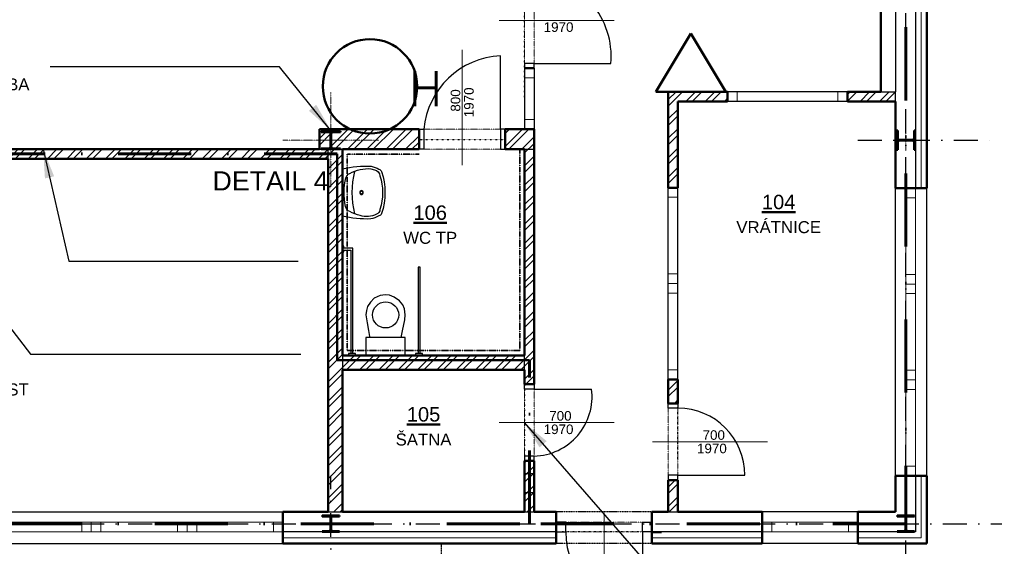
# Model space of a CAD drawing. Header units: millimetres. Extents: x 2886542 to 7567581, y -792623 to 134766.
# Tile 173 of 256: x 4530239 to 4540513, y -329512 to -324019. Entities that reach past the tile are written whole.
import ezdxf
from ezdxf.enums import TextEntityAlignment as Align

# ---------------------------------------------------------------- set-up
doc = ezdxf.new("R2010")
doc.units = ezdxf.units.MM
for name, pattern in [('ACAD_ISO04W100', [30, 24, -3, 0, -3]), ('DASHDOT', [1, 0.5, -0.25, 0, -0.25]), ('DASHDOTX2', [50.8, 25.4, -12.7, 0, -12.7]), ('DIVIDE', [1.25, 0.5, -0.25, 0, -0.25, 0, -0.25]), ('DOT', [0.25, 0, -0.25])]:
    doc.linetypes.add(name, pattern=pattern)
for name, color, linetype in [('CA_umyvadlo 1 (55x45)', 7, 'Continuous'), ('IN_SANITA', 7, 'Continuous'), ('požárničina', 10, 'Continuous'), ('srafy', 251, 'Continuous')]:
    doc.layers.add(name, color=color, linetype=linetype)
for name, color, linetype, lineweight in [('CKDVERE_', 7, 'Continuous', 25), ('CKDVERE_NADROVINOU', 1, 'DASHDOT', 18), ('CKDVERE_OSY', 1, 'Continuous', 18), ('CKDVERE_POPIS', 3, 'Continuous', 25), ('CKDVERE_ZARUBNE_RAM', 5, 'Continuous', 25), ('CKIZOLACE', 1, 'Continuous', 18), ('CKOKNA', 1, 'Continuous', 18), ('CKPOPISM', 250, 'Continuous', 50), ('CKPOPISM_POPIS', 3, 'Continuous', 25), ('CKPROSTUPY_NADROVINOU', 7, 'DASHDOT', 25), ('CKRASTR', 7, 'DASHDOT', 18), ('CKSKLADBA_POPIS', 3, 'Continuous', 25), ('CKSTENY_NADROVINOU', 7, 'DIVIDE', 25), ('CKSTENY_PODROVINOU', 7, 'Continuous', 25), ('CKSTENY_REZ', 6, 'Continuous', 50), ('CKTEXTY_STREDNI', 6, 'Continuous', 25), ('CSPROFILY_OSY', 1, 'DASHDOT', 18), ('CSPROFILY_REZY', 4, 'Continuous', 50), ('obklady', 4, 'DASHDOT', 35)]:
    doc.layers.add(name, color=color, linetype=linetype, lineweight=lineweight)
doc.layers.add('CKDVERE_DORAZ', color=7, linetype='DOT', lineweight=25, plot=False)
doc.styles.add('ARIAL', font='arial.ttf')
doc.styles.add('ROMANT', font='romant')
doc.styles.get("Standard").update_dxf_attribs({"font": 'arial.ttf'})
doc.linetypes.add('IZOLACE_POLYSTYREN_EXPANDOVANY', pattern='A,1,[224,CADKON.SHX,S=0.01,R=0,X=-0.5,Y=-1.74],-2', length=3)
doc.dimstyles.new('úhlová', dxfattribs={"dimscale": 0.2, "dimtxt": 2.5, "dimasz": 1.5, "dimexe": 0, "dimexo": 3, "dimgap": 1, "dimtad": 1, "dimdec": 0, "dimzin": 0, "dimdsep": 46, "dimtxsty": 'ROMANT', "dimcen": 5, "dimclrd": 256, "dimclre": 256, "dimclrt": 7, "dimadec": 1, "dimazin": 0, "dimtfac": 1, "dimtdec": 0, "dimtix": 1, "dimtmove": 2, "dimatfit": 3, "dimfxl": 0, "dimtvp": 2, "dimtolj": 1, "dimtzin": 0, "dimarcsym": 0})
pattern_1 = [(45, (4436041.63, -388234.64), (-101.02788, 101.02788), []), (45, (4436108.99, -388234.64), (-101.02788, 101.02788), [])]

# ---------------------------------------------------------------- blocks, each defined once
blk = doc.blocks.new('CK_S_EXT_HEAHEA180')
for p, q in [((-90, 85.5), (90, 85.5)), ((-90, 85.5), (-90, 76)), ((-90, 76), (-18, 76)), ((-3, -61), (-3, 61)), ((3, -61), (3, 61)), ((90, 76), (18, 76)), ((90, 85.5), (90, 76)), ((-90, -85.5), (-90, -76)), ((-90, -76), (-18, -76)), ((-90, -85.5), (90, -85.5)), ((90, -76), (18, -76)), ((90, -85.5), (90, -76))]:
    blk.add_line(p, q)
for centre, start, end in [((-18, 61), 0, 90), ((18, 61), 90, 180), ((-18, -61), 270, 0), ((18, -61), 180, 270)]:
    blk.add_arc(centre, 15, start, end)
blk = doc.blocks.new('CK_S_EXT_HEAHEA200')
for p, q in [((-100, 95), (100, 95)), ((-100, 95), (-100, 85)), ((-100, 85), (-21.25, 85)), ((-3.25, -67), (-3.25, 67)), ((3.25, -67), (3.25, 67)), ((100, 85), (21.25, 85)), ((100, 95), (100, 85)), ((-100, -95), (-100, -85)), ((-100, -85), (-21.25, -85)), ((-100, -95), (100, -95)), ((100, -85), (21.25, -85)), ((100, -95), (100, -85))]:
    blk.add_line(p, q)
for centre, start, end in [((-21.25, 67), 0, 90), ((21.25, 67), 90, 180), ((-21.25, -67), 270, 0), ((21.25, -67), 180, 270)]:
    blk.add_arc(centre, 18, start, end)
blk = doc.blocks.new('umyvadlo 1 (55x45)_P')
at = {"layer": 'CA_umyvadlo 1 (55x45)', "linetype": 'ByBlock'}
for points in [[(-0.245, 0, 0.077931), (-0.273, -0.301, 0.068031), (-0.244, -0.381, 0.244962), (-0.218, -0.408, 0.165243), (0.22, -0.408, 0.244752), (0.245, -0.381, 0.072964), (0.276, -0.295, 0.073303), (0.246, 0)], [(-0.199, -0.077, 0.13917), (-0.248, -0.297), (-0.237, -0.336, 0.309536), (-0.174, -0.392, 0.150009), (0.176, -0.392, 0.287481), (0.228, -0.356, 0.190467), (0.24, -0.184, 0.04778), (0.2, -0.077, 0.225267), (0.145, -0.033, 0.117325), (-0.154, -0.036, 0.189059), (-0.198, -0.074)]]:
    blk.add_lwpolyline(points, format="xyb", close=True, dxfattribs=at)
blk.add_lwpolyline([(-0.22, -0.127, -0.125328), (0.222, -0.127)], format="xyb", dxfattribs=at)
for radius in [0.0204, 0.0139]:
    blk.add_circle((0.001, -0.199), radius, dxfattribs=at)
blk = doc.blocks.new('CKBL2112015093625', base_point=(91736, 60823))
blk = doc.blocks.new('CKBL2010716104115', base_point=(94518, 62923))
blk = doc.blocks.new('CKBL2112015091141', base_point=(98521, 59179))
blk = doc.blocks.new('CKBL2032316081210')
blk = doc.blocks.new('CKBL2112015091058', base_point=(102208, 60893))

msp = doc.modelspace()

# ---------------------------------------------------------------- hatches: boundary and pattern name
at = {"layer": 'srafy'}
h = msp.add_hatch(dxfattribs=at)
h.set_pattern_fill('ANSI32', color=0, scale=15, style=0)
h.set_pattern_definition(pattern_1)
h.paths.add_polyline_path([(4537006, -328821.5), (4537006, -329152), (4537106, -329152), (4537106, -328821.5)])
h.paths.add_polyline_path([(4537006, -328021.5), (4537106, -328021.5), (4537106, -327771.5), (4537006, -327771.5)])
h.paths.add_polyline_path([(4537106, -324871.5), (4537626, -324871.5), (4537626, -324771.5), (4537006, -324771.5), (4537006, -325771.5), (4537106, -325771.5)])
h.paths.add_polyline_path([(4539226, -324771.5), (4538876, -324771.5), (4538876, -324871.5), (4539376, -324871.5), (4539376, -324771.5)])
h = msp.add_hatch(dxfattribs=at)
h.set_pattern_fill('ANSI32', color=0, scale=15, style=0)
h.set_pattern_definition(pattern_1)
edge = h.paths.add_edge_path()
edge.add_line((4533586, -325191.5), (4533507.3, -325191.5))
edge.add_arc((4533507.3, -325209.5), 18, 90, 180)
edge.add_line((4533489.3, -325209.5), (4533489.3, -325276.5))
edge.add_line((4533489.3, -325276.5), (4533489.3, -325343.5))
edge.add_arc((4533507.3, -325343.5), 18, 180, 270)
edge.add_line((4533507.3, -325361.5), (4533586, -325361.5))
edge.add_line((4533586, -325361.5), (4533586, -325371.5))
edge.add_line((4533586, -325371.5), (4533606, -325371.5))
edge.add_line((4533606, -325371.5), (4534406, -325371.5))
edge.add_line((4534406, -325371.5), (4534406, -325271.5))
edge.add_line((4534406, -325271.5), (4534406, -325161.5))
edge.add_line((4534406, -325161.5), (4533486, -325161.5))
edge.add_line((4533486, -325161.5), (4533486, -325181.5))
edge.add_line((4533486, -325181.5), (4533586, -325181.5))
edge.add_line((4533586, -325181.5), (4533586, -325191.5))
edge = h.paths.add_edge_path()
edge.add_line((4533464.8, -325191.5), (4533386, -325191.5))
edge.add_line((4533386, -325191.5), (4533386, -325181.5))
edge.add_line((4533386, -325181.5), (4533486, -325181.5))
edge.add_line((4533486, -325181.5), (4533486, -325161.5))
edge.add_line((4533486, -325161.5), (4533366, -325161.5))
edge.add_line((4533366, -325161.5), (4533366, -325276.5))
edge.add_line((4533366, -325276.5), (4533482.8, -325276.5))
edge.add_line((4533482.8, -325276.5), (4533482.8, -325209.5))
edge.add_arc((4533464.8, -325209.5), 18, 0, 90)
edge = h.paths.add_edge_path()
edge.add_line((4533366, -325276.5), (4533366, -325371.5))
edge.add_line((4533366, -325371.5), (4533386, -325371.5))
edge.add_line((4533386, -325371.5), (4533386, -325361.5))
edge.add_line((4533386, -325361.5), (4533464.8, -325361.5))
edge.add_arc((4533464.8, -325343.5), 18, 270, 360)
edge.add_line((4533482.8, -325343.5), (4533482.8, -325276.5))
edge.add_line((4533482.8, -325276.5), (4533366, -325276.5))
h.paths.add_polyline_path([(4535506, -325161.5), (4535306, -325161.5), (4535306, -325271.5), (4535306, -325371.5), (4535456, -325371.5), (4535506, -325371.5), (4535606, -325371.5), (4535606, -325161.5)])
h.paths.add_polyline_path([(4535506, -325371.5), (4535506, -327521.5), (4535506, -327671.5), (4535506, -327821.5), (4535606, -327821.5), (4535606, -325371.5)])
h.paths.add_polyline_path([(4534442.4, -327521.5), (4534369.7, -327521.5), (4534259.9, -327521.5), (4533852.1, -327521.5), (4533742.4, -327521.5), (4533669.7, -327521.5), (4533606, -327521.5), (4533606, -327671.5), (4535506, -327671.5), (4535506, -327521.5)])
h = msp.add_hatch(dxfattribs=at)
h.set_pattern_fill('ANSI32', color=0, scale=15, style=0)
h.set_pattern_definition(pattern_1)
edge = h.paths.add_edge_path()
edge.add_line((4525446, -325371.5), (4525446, -325471.5))
edge.add_line((4525446, -325471.5), (4527486, -325471.5))
edge.add_line((4527486, -325471.5), (4527486, -325371.5))
edge.add_line((4527486, -325371.5), (4527386, -325371.5))
edge.add_line((4527386, -325371.5), (4527386, -325361.5))
edge.add_line((4527386, -325361.5), (4527464.8, -325361.5))
edge.add_arc((4527464.8, -325343.5), 18, 270, 360)
edge.add_line((4527482.8, -325343.5), (4527482.8, -325276.5))
edge.add_line((4527482.8, -325276.5), (4527366, -325276.5))
edge.add_line((4527366, -325276.5), (4527366, -325371.5))
edge.add_line((4527366, -325371.5), (4525446, -325371.5))
h.paths.add_polyline_path([(4524546, -325371.5), (4523096, -325371.5), (4523096, -325376.5), (4523096, -325471.5), (4524546, -325471.5)])
edge = h.paths.add_edge_path()
edge.add_line((4527606, -325371.5), (4527606, -325276.5))
edge.add_line((4527606, -325276.5), (4527489.3, -325276.5))
edge.add_line((4527489.3, -325276.5), (4527489.3, -325343.5))
edge.add_arc((4527507.3, -325343.5), 18, 180, 270)
edge.add_line((4527507.3, -325361.5), (4527586, -325361.5))
edge.add_line((4527586, -325361.5), (4527586, -325371.5))
edge.add_line((4527586, -325371.5), (4527486, -325371.5))
edge.add_line((4527486, -325371.5), (4527486, -325471.5))
edge.add_line((4527486, -325471.5), (4528246, -325471.5))
edge.add_line((4528246, -325471.5), (4528246, -325371.5))
edge.add_line((4528246, -325371.5), (4527606, -325371.5))
h.paths.add_polyline_path([(4529146, -325471.5), (4533456, -325471.5), (4533456, -325371.5), (4533386, -325371.5), (4533366, -325371.5), (4529146, -325371.5)])
h.paths.add_polyline_path([(4533456, -329152), (4533606, -329152), (4533606, -327671.5), (4533606, -327521.5), (4533606, -326861.5), (4533606, -326801.5), (4533606, -325371.5), (4533456, -325371.5), (4533456, -325471.5)])
h = msp.add_hatch(dxfattribs=at)
h.set_pattern_fill('ANSI32', color=0, scale=15, style=0)
h.set_pattern_definition(pattern_1)
h.paths.add_polyline_path([(4535606, -328752), (4535606, -328621.5), (4535506, -328621.5), (4535506, -328752)])
h.paths.add_polyline_path([(4535506, -328752), (4535506, -328952), (4535606, -328952), (4535606, -328752)])
h.paths.add_polyline_path([(4535606, -328952), (4535506, -328952), (4535506, -329152), (4535606, -329152)])

# ---------------------------------------------------------------- linework, layer by layer
at = {"color": 0, "linetype": 'ByBlock'}
for p, q in [((4533621, -326381.7), (4533606, -326381.7)), ((4533606, -326381.7), (4533606, -326441.7)), ((4533621, -326401.7), (4533621, -326381.7)), ((4533715.6, -326401.7), (4533621, -326401.7)), ((4533715.6, -327501.7), (4533715.6, -326401.7)), ((4533606, -326441.7), (4533621, -326441.7)), ((4533621, -326441.7), (4533621, -326421.7)), ((4533621, -326421.7), (4533695.6, -326421.7)), ((4533695.6, -326421.7), (4533695.6, -327501.7)), ((4534416.4, -326601.7), (4534396.4, -326601.7)), ((4534396.4, -326601.7), (4534396.4, -327501.7)), ((4534416.4, -327501.7), (4534416.4, -326601.7)), ((4533742.4, -327501.7), (4533669.7, -327501.7)), ((4533669.7, -327501.7), (4533669.7, -327521.5)), ((4533669.7, -327521.5), (4533742.4, -327521.5)), ((4533742.4, -327521.5), (4533742.4, -327501.7)), ((4534442.4, -327501.7), (4534369.7, -327501.7)), ((4534369.7, -327501.7), (4534369.7, -327521.5)), ((4534369.7, -327521.5), (4534442.4, -327521.5)), ((4534442.4, -327521.5), (4534442.4, -327501.7))]:
    msp.add_line(p, q, dxfattribs=at)
for points in [[(4534259.9, -327521.5), (4534259.9, -327333.9), (4534219.6, -327333.9), (4534234.1, -327265.7), (4534258.7, -327149.6), (4534259.9, -327098.7), (4534253.1, -327036.7), (4534236.6, -326994), (4534201.1, -326950), (4534145.4, -326913.2), (4534095.8, -326893.1), (4534054.8, -326888.8), (4533998.5, -326896.7), (4533938.5, -326924.9), (4533898.7, -326965.2), (4533868.1, -327011.7), (4533856.5, -327052.1), (4533851.1, -327099.1), (4533864.4, -327179.6), (4533879.7, -327259.8), (4533888.2, -327324.6), (4533891.3, -327333.9), (4533852.1, -327333.9), (4533852.1, -327521.5), (4534259.9, -327521.5)], [(4534219.6, -327333.9), (4533891.3, -327333.9)]]:
    msp.add_lwpolyline(points, dxfattribs=at)
msp.add_circle((4534057, -327098.7), 136.2, dxfattribs=at)
at = {"layer": 'CKDVERE_', "color": 0}
for p, q in [((4535256, -325161.5), (4535256, -324396.5)), ((4535606, -324476.5), (4536406, -324476.5)), ((4535606, -327871.5), (4536206, -327871.5)), ((4537106, -328771.5), (4537806, -328771.5)), ((4536736, -329362), (4536736, -330162))]:
    msp.add_line(p, q, dxfattribs=at)
for centre, radius, start, end in [((4535590.6, -324395.7), 819.4, 354.34379, 88.92328), ((4535294, -325237), 841.4, 92.58851, 174.84917), ((4535590.4, -327950.9), 620.7, 271.44332, 7.35409), ((4537106, -328771.5), 700, 0, 90), ((4536736, -329362), 800, 180, 270)]:
    msp.add_arc(centre, radius, start, end, dxfattribs=at)
at = {"layer": 'CKDVERE_DORAZ', "color": 0}
for p, q in [((4535506, -324826.5), (4535506, -323626.5)), ((4535306, -325271.5), (4534406, -325271.5)), ((4535506, -327821.5), (4535506, -328621.5)), ((4537106, -328621.5), (4537106, -327821.5)), ((4536786, -329362), (4535886, -329362))]:
    msp.add_line(p, q, dxfattribs=at)
at = {"layer": 'CKDVERE_NADROVINOU', "color": 0}
for p, q in [((4535506, -324476.5), (4535506, -323576.5)), ((4535606, -324476.5), (4535606, -323576.5)), ((4535256, -325161.5), (4534456, -325161.5)), ((4535256, -325371.5), (4534456, -325371.5)), ((4535506, -327871.5), (4535506, -328571.5)), ((4535606, -327871.5), (4535606, -328571.5)), ((4537006, -328771.5), (4537006, -328071.5)), ((4537106, -328771.5), (4537106, -328071.5)), ((4536736, -329262), (4535936, -329262)), ((4536736, -329362), (4535936, -329362))]:
    msp.add_line(p, q, dxfattribs=at)
at = {"layer": 'CKDVERE_OSY', "color": 0}
for p, q in [((4536442, -324026.5), (4535242, -324026.5)), ((4534856, -324335.5), (4534856, -325535.5)), ((4536442, -328221.5), (4535242, -328221.5)), ((4538042, -328421.5), (4536842, -328421.5)), ((4536336, -330201.6), (4536336, -329162))]:
    msp.add_line(p, q, dxfattribs=at)
at = {"layer": 'CKDVERE_ZARUBNE_RAM', "color": 0}
for p, q in [((4535606, -324476.5), (4535506, -324476.5)), ((4535506, -324476.5), (4535506, -324526.5)), ((4535506, -324526.5), (4535606, -324526.5)), ((4535606, -324526.5), (4535606, -324476.5)), ((4534406, -325161.5), (4534456, -325161.5)), ((4534406, -325371.5), (4534406, -325161.5)), ((4534456, -325161.5), (4534456, -325371.5)), ((4535306, -325161.5), (4535256, -325161.5)), ((4535256, -325161.5), (4535256, -325371.5)), ((4535306, -325371.5), (4535306, -325161.5)), ((4534456, -325371.5), (4534406, -325371.5)), ((4535256, -325371.5), (4535306, -325371.5)), ((4535506, -327871.5), (4535506, -327821.5)), ((4535506, -327821.5), (4535606, -327821.5)), ((4535606, -327821.5), (4535606, -327871.5)), ((4535606, -327871.5), (4535506, -327871.5)), ((4537006, -328071.5), (4537006, -328021.5)), ((4537006, -328021.5), (4537106, -328021.5)), ((4537106, -328021.5), (4537106, -328071.5)), ((4537106, -328071.5), (4537006, -328071.5)), ((4535606, -328571.5), (4535506, -328571.5)), ((4535506, -328571.5), (4535506, -328621.5)), ((4535506, -328621.5), (4535606, -328621.5)), ((4535606, -328621.5), (4535606, -328571.5)), ((4537106, -328771.5), (4537006, -328771.5)), ((4537006, -328771.5), (4537006, -328821.5)), ((4537106, -328821.5), (4537106, -328771.5)), ((4537006, -328821.5), (4537106, -328821.5)), ((4535936, -329262), (4535836, -329262)), ((4535836, -329262), (4535836, -329362)), ((4535936, -329362), (4535936, -329262)), ((4536736, -329362), (4536736, -329262)), ((4536736, -329262), (4536836, -329262)), ((4536836, -329262), (4536836, -329362)), ((4535836, -329362), (4535936, -329362)), ((4536836, -329362), (4536736, -329362))]:
    msp.add_line(p, q, dxfattribs=at)
at = {"layer": 'CKIZOLACE', "color": 0, "linetype": 'IZOLACE_POLYSTYREN_EXPANDOVANY', "ltscale": 3}
for points in [[(4539646, -323776.5), (4539646, -325776.5)], [(4539646, -328776.5), (4539646, -329422), (4538986, -329422)], [(4535836, -329422), (4532986, -329422)], [(4537986, -329422), (4536836, -329422)]]:
    msp.add_lwpolyline(points, dxfattribs=at)
at = {"layer": 'CKOKNA', "color": 0}
for p, q in [((4535506, -324626.5), (4535506, -324526.5)), ((4535506, -324526.5), (4535606, -324526.5)), ((4535606, -324626.5), (4535606, -324526.5)), ((4535506, -324626.5), (4535506, -325061.5)), ((4535506, -324626.5), (4535606, -324626.5)), ((4535606, -324626.5), (4535606, -325061.5)), ((4537726, -324771.5), (4537626, -324771.5)), ((4537626, -324871.5), (4537626, -324771.5)), ((4538776, -324771.5), (4537726, -324771.5)), ((4537726, -324871.5), (4537726, -324771.5)), ((4538776, -324871.5), (4538776, -324771.5)), ((4538776, -324771.5), (4538876, -324771.5)), ((4538876, -324871.5), (4538876, -324771.5)), ((4537726, -324871.5), (4537626, -324871.5)), ((4538776, -324871.5), (4537726, -324871.5)), ((4538776, -324871.5), (4538876, -324871.5)), ((4535506, -325061.5), (4535606, -325061.5)), ((4535506, -325061.5), (4535506, -325161.5)), ((4535606, -325061.5), (4535606, -325161.5)), ((4535506, -325161.5), (4535606, -325161.5)), ((4537006, -325871.5), (4537006, -325771.5)), ((4537006, -325771.5), (4537106, -325771.5)), ((4537106, -325871.5), (4537106, -325771.5)), ((4539486, -325876.5), (4539486, -325776.5)), ((4539586, -325776.5), (4539486, -325776.5)), ((4539586, -325876.5), (4539586, -325776.5)), ((4537006, -326671.5), (4537006, -325871.5)), ((4537006, -325871.5), (4537106, -325871.5)), ((4537106, -326671.5), (4537106, -325871.5)), ((4539486, -326676.5), (4539486, -325876.5)), ((4539586, -325876.5), (4539486, -325876.5)), ((4539586, -326676.5), (4539586, -325876.5)), ((4537006, -326671.5), (4537106, -326671.5)), ((4537006, -326671.5), (4537006, -326771.5)), ((4537106, -326671.5), (4537106, -326771.5)), ((4539586, -326676.5), (4539486, -326676.5)), ((4539486, -326676.5), (4539486, -326776.5)), ((4539586, -326676.5), (4539586, -326776.5)), ((4537006, -326771.5), (4537106, -326771.5)), ((4537006, -326771.5), (4537006, -326871.5)), ((4537106, -326771.5), (4537106, -326871.5)), ((4539586, -326776.5), (4539486, -326776.5)), ((4539486, -326776.5), (4539486, -326876.5)), ((4539586, -326776.5), (4539586, -326876.5)), ((4537006, -326871.5), (4537106, -326871.5)), ((4537006, -327671.5), (4537006, -326871.5)), ((4537106, -327671.5), (4537106, -326871.5)), ((4539486, -327676.5), (4539486, -326876.5)), ((4539586, -326876.5), (4539486, -326876.5)), ((4539586, -327676.5), (4539586, -326876.5)), ((4537006, -327671.5), (4537106, -327671.5)), ((4537006, -327671.5), (4537006, -327771.5)), ((4537106, -327671.5), (4537106, -327771.5)), ((4539586, -327676.5), (4539486, -327676.5)), ((4539486, -327676.5), (4539486, -327776.5)), ((4539586, -327676.5), (4539586, -327776.5)), ((4537006, -327771.5), (4537106, -327771.5)), ((4539586, -327776.5), (4539486, -327776.5)), ((4539486, -327776.5), (4539486, -327876.5)), ((4539586, -327776.5), (4539586, -327876.5)), ((4539486, -328676.5), (4539486, -327876.5)), ((4539586, -327876.5), (4539486, -327876.5)), ((4539586, -328676.5), (4539586, -327876.5)), ((4539586, -328676.5), (4539486, -328676.5)), ((4539486, -328676.5), (4539486, -328776.5)), ((4539586, -328676.5), (4539586, -328776.5)), ((4539586, -328776.5), (4539486, -328776.5)), ((4530086, -329262), (4530886, -329262)), ((4530986, -329262), (4530886, -329262)), ((4530886, -329362), (4530886, -329262)), ((4530986, -329362), (4530986, -329262)), ((4531086, -329262), (4530986, -329262)), ((4531086, -329262), (4531886, -329262)), ((4531086, -329362), (4531086, -329262)), ((4531986, -329262), (4531886, -329262)), ((4531886, -329362), (4531886, -329262)), ((4531986, -329362), (4531986, -329262)), ((4532086, -329262), (4531986, -329262)), ((4532086, -329262), (4532886, -329262)), ((4532086, -329362), (4532086, -329262)), ((4532886, -329362), (4532886, -329262)), ((4532886, -329262), (4532986, -329262)), ((4532986, -329362), (4532986, -329262)), ((4538086, -329262), (4537986, -329262)), ((4537986, -329362), (4537986, -329262)), ((4538886, -329262), (4538086, -329262)), ((4538086, -329362), (4538086, -329262)), ((4538886, -329362), (4538886, -329262)), ((4538886, -329262), (4538986, -329262)), ((4538986, -329362), (4538986, -329262)), ((4530086, -329362), (4530886, -329362)), ((4530986, -329362), (4530886, -329362)), ((4531086, -329362), (4530986, -329362)), ((4531086, -329362), (4531886, -329362)), ((4531986, -329362), (4531886, -329362)), ((4532086, -329362), (4531986, -329362)), ((4532086, -329362), (4532886, -329362)), ((4532886, -329362), (4532986, -329362)), ((4538086, -329362), (4537986, -329362)), ((4538886, -329362), (4538086, -329362)), ((4538886, -329362), (4538986, -329362))]:
    msp.add_line(p, q, dxfattribs=at)
at = {"layer": 'CKPROSTUPY_NADROVINOU', "color": 0, "ltscale": 500}
for p, q in [((4539486, -331702.8), (4539486, -296276.5)), ((4538986, -325276.5), (4540486, -325276.5)), ((4533486, -331915.4), (4533486, -328776.5)), ((4518868.3, -329276.5), (4540486, -329276.5))]:
    msp.add_line(p, q, dxfattribs=at)
at = {"layer": 'CKRASTR', "color": 0}
for p, q in [((4533486, -325776.5), (4533486, -324776.5)), ((4532986, -325276.5), (4533986, -325276.5))]:
    msp.add_line(p, q, dxfattribs=at)
at = {"layer": 'CKSKLADBA_POPIS', "color": 0}
msp.add_line((4536836, -329367), (4536936, -329367), dxfattribs=at)
at = {"layer": 'CKSTENY_NADROVINOU', "color": 0}
for p, q in [((4536836, -329152), (4535836, -329152)), ((4534636, -329482), (4534636, -330682)), ((4536836, -329482), (4535836, -329482))]:
    msp.add_line(p, q, dxfattribs=at)
at = {"layer": 'CKSTENY_PODROVINOU', "color": 0}
for p, q in [((4539376, -323776.5), (4539376, -324771.5)), ((4539586, -323776.5), (4539586, -325776.5)), ((4535506, -324526.5), (4535506, -325161.5)), ((4535606, -324526.5), (4535606, -325161.5)), ((4538876, -324771.5), (4537626, -324771.5)), ((4539226, -324771.5), (4539376, -324771.5)), ((4539376, -324871.5), (4539376, -324771.5)), ((4538876, -324871.5), (4537626, -324871.5)), ((4535506, -325161.5), (4535606, -325161.5)), ((4533456, -325471.5), (4533456, -325371.5)), ((4535506, -325371.5), (4535606, -325371.5)), ((4537006, -327771.5), (4537006, -325771.5)), ((4537106, -327771.5), (4537106, -325771.5)), ((4539376, -328776.5), (4539376, -325776.5)), ((4539586, -325776.5), (4539706, -325776.5)), ((4539706, -328776.5), (4539706, -325776.5)), ((4535506, -327671.5), (4535506, -327521.5)), ((4535506, -328752), (4535606, -328752)), ((4539586, -328776.5), (4539586, -329362)), ((4539586, -328776.5), (4539706, -328776.5)), ((4535506, -328952), (4535606, -328952)), ((4527986, -329152), (4532986, -329152)), ((4533456, -329152), (4533606, -329152)), ((4535506, -329152), (4535606, -329152)), ((4537006, -329152), (4537106, -329152)), ((4538986, -329152), (4537986, -329152)), ((4535836, -329362), (4532986, -329362)), ((4532986, -329362), (4532986, -329482)), ((4535836, -329362), (4535836, -329482)), ((4537986, -329362), (4536836, -329362)), ((4536836, -329362), (4536836, -329482)), ((4537986, -329362), (4537986, -329482)), ((4539586, -329362), (4538986, -329362)), ((4538986, -329362), (4538986, -329482)), ((4527986, -329482), (4532986, -329482)), ((4538986, -329482), (4537986, -329482))]:
    msp.add_line(p, q, dxfattribs=at)
at = {"layer": 'CKSTENY_PODROVINOU', "color": 0, "linetype": 'Continuous'}
for p, q in [((4533366, -325371.5), (4533606, -325371.5)), ((4533606, -327521.5), (4533606, -327671.5))]:
    msp.add_line(p, q, dxfattribs=at)
at = {"layer": 'CKSTENY_REZ', "color": 0}
for p, q in [((4539226, -323776.5), (4539226, -324771.5)), ((4539706, -323776.5), (4539706, -325776.5)), ((4535506, -324526.5), (4535606, -324526.5)), ((4535506, -324526.5), (4535606, -324526.5)), ((4537006, -324771.5), (4537006, -325771.5)), ((4537626, -324771.5), (4537006, -324771.5)), ((4537626, -324871.5), (4537626, -324771.5)), ((4538876, -324871.5), (4538876, -324771.5)), ((4539226, -324771.5), (4538876, -324771.5)), ((4537106, -324871.5), (4537106, -325771.5)), ((4537626, -324871.5), (4537106, -324871.5)), ((4539376, -324871.5), (4538876, -324871.5)), ((4539376, -324871.5), (4539376, -325776.5)), ((4533366, -325161.5), (4534406, -325161.5)), ((4533366, -325371.5), (4533366, -325161.5)), ((4534406, -325371.5), (4534406, -325161.5)), ((4535306, -325161.5), (4535506, -325161.5)), ((4535306, -325371.5), (4535306, -325161.5)), ((4535506, -325161.5), (4535606, -325161.5)), ((4535606, -325161.5), (4535606, -327821.5)), ((4529146, -325371.5), (4533366, -325371.5)), ((4533606, -325371.5), (4533606, -327521.5)), ((4533606, -325371.5), (4534406, -325371.5)), ((4535306, -325371.5), (4535506, -325371.5)), ((4535506, -325371.5), (4535506, -327521.5)), ((4529146, -325471.5), (4533456, -325471.5)), ((4533456, -325471.5), (4533456, -329152)), ((4537006, -325771.5), (4537106, -325771.5)), ((4539706, -325776.5), (4539376, -325776.5)), ((4533606, -327521.5), (4535506, -327521.5)), ((4533606, -327671.5), (4535506, -327671.5)), ((4533606, -327671.5), (4533606, -329152)), ((4535506, -327671.5), (4535506, -327821.5)), ((4535506, -327821.5), (4535606, -327821.5)), ((4537006, -327771.5), (4537006, -328021.5)), ((4537006, -327771.5), (4537106, -327771.5)), ((4537106, -327771.5), (4537106, -328021.5)), ((4537006, -328021.5), (4537106, -328021.5)), ((4535506, -328621.5), (4535606, -328621.5)), ((4535506, -328621.5), (4535506, -329152)), ((4535606, -328621.5), (4535606, -329152)), ((4537006, -328821.5), (4537106, -328821.5)), ((4537006, -328821.5), (4537006, -329152)), ((4537106, -328821.5), (4537106, -329152)), ((4539376, -328776.5), (4539376, -329152)), ((4539706, -328776.5), (4539376, -328776.5)), ((4539706, -328776.5), (4539706, -329482)), ((4532986, -329482), (4532986, -329152)), ((4533456, -329152), (4532986, -329152)), ((4535506, -329152), (4533606, -329152)), ((4535836, -329152), (4535606, -329152)), ((4535836, -329482), (4535836, -329152)), ((4536836, -329482), (4536836, -329152)), ((4537006, -329152), (4536836, -329152)), ((4537986, -329152), (4537106, -329152)), ((4537986, -329482), (4537986, -329152)), ((4539376, -329152), (4538986, -329152)), ((4538986, -329482), (4538986, -329152)), ((4535836, -329482), (4532986, -329482)), ((4537986, -329482), (4536836, -329482)), ((4539706, -329482), (4538986, -329482))]:
    msp.add_line(p, q, dxfattribs=at)
at = {"layer": 'CSPROFILY_OSY', "color": 0}
for p, q in [((4533486, -325381.5), (4533486, -325136.5)), ((4539486, -325386.5), (4539486, -325166.5)), ((4533376, -325276.5), (4533596, -325276.5)), ((4539591, -325276.5), (4539381, -325276.5)), ((4533486, -329372), (4533486, -329181)), ((4539486, -329372), (4539486, -329181)), ((4533386, -329276.5), (4533586, -329276.5)), ((4539386, -329276.5), (4539586, -329276.5))]:
    msp.add_line(p, q, dxfattribs=at)
at = {"layer": 'obklady', "color": 0}
msp.add_lwpolyline([(4534406, -325421.5), (4533656, -325421.5), (4533656, -327471.5), (4535456, -327471.5), (4535456, -325371.5)], dxfattribs=at)
at = {"layer": 'požárničina', "linetype": 'DASHDOTX2', "lineweight": 60, "ltscale": 30}
for p, q in [((4539483, -319526.5), (4539486, -329276.5)), ((4533552.6, -325418.6), (4522986.3, -325418.6)), ((4535556.9, -329276.5), (4535556.9, -327569.9)), ((4535457.5, -329276.5), (4522983, -329276.5)), ((4539486, -329276.5), (4535457.5, -329276.5))]:
    msp.add_line(p, q, dxfattribs=at)
at = {"layer": 'požárničina', "linetype": 'ACAD_ISO04W100', "lineweight": 50, "ltscale": 50, "extrusion": (0, 0, -1)}
for p, q in [((4536877.6, -324771.5), (4537242.8, -324164.6)), ((4537608, -324771.5), (4537242.8, -324164.6)), ((4536877.6, -324771.5), (4537608, -324771.5))]:
    msp.add_line(p, q, dxfattribs=at)
at = {"layer": 'požárničina', "color": 1, "linetype": 'Continuous', "lineweight": 50}
for p, q in [((4533552.6, -325418.6), (4533552.6, -327569.9)), ((4533552.6, -327569.9), (4535556.9, -327569.9))]:
    msp.add_line(p, q, dxfattribs=at)
at = {"layer": 'požárničina', "lineweight": 50, "ltscale": 50, "extrusion": (0, 0, -1)}
msp.add_circle((-4533893.8, -324714.7), 492, dxfattribs=at)

# ---------------------------------------------------------------- block references
at = {"layer": 'CKPOPISM', "color": 0}
ref = msp.add_blockref('CKBL2010716104115', (4529967, -324756.5), dxfattribs=dict(at, xscale=0.5, yscale=0.5, zscale=0.5))
ref.add_attrib('JMENO', 'CHODBA', dxfattribs={"layer": 'CKPOPISM_POPIS', "height": 125}).set_placement((4529967, -324756.5), align=Align.CENTER)
ref.add_attrib('CISLO', '%%U107', dxfattribs={"height": 150, "style": 'ARIAL'}).set_placement((4529967, -324506.5), align=Align.CENTER)
ref = msp.add_blockref('CKBL2112015091058', (4538158.1, -326245.7), dxfattribs=dict(at, xscale=0.5, yscale=0.5, zscale=0.5))
ref.add_attrib('JMENO', 'VRÁTNICE', dxfattribs={"layer": 'CKPOPISM_POPIS', "height": 125}).set_placement((4538158.1, -326245.7), align=Align.CENTER)
ref.add_attrib('CISLO', '%%U104', dxfattribs={"height": 150, "style": 'ARIAL'}).set_placement((4538158.1, -325995.7), align=Align.CENTER)
ref = msp.add_blockref('CKBL2032316081210', (4534521.9, -326356.9), dxfattribs=at)
ref.add_attrib('CISLO', '%%U106', dxfattribs={"height": 150, "style": 'ARIAL'}).set_placement((4534521.9, -326106.9), align=Align.CENTER)
ref.add_attrib('JMENO', 'WC TP', dxfattribs={"layer": 'CKPOPISM_POPIS', "height": 125}).set_placement((4534521.9, -326356.9), align=Align.CENTER)
ref = msp.add_blockref('CKBL2112015093625', (4529513.5, -327938.3), dxfattribs=dict(at, xscale=0.5, yscale=0.5, zscale=0.5))
ref.add_attrib('JMENO', 'ŠKOLÍCÍ MÍSTNOST', dxfattribs={"layer": 'CKPOPISM_POPIS', "height": 125}).set_placement((4529513.5, -327938.3), align=Align.CENTER)
ref.add_attrib('CISLO', '%%U114', dxfattribs={"height": 150, "style": 'ARIAL'}).set_placement((4529513.5, -327688.3), align=Align.CENTER)
ref = msp.add_blockref('CKBL2112015091141', (4534452.6, -328460.6), dxfattribs=dict(at, xscale=0.5, yscale=0.5, zscale=0.5))
ref.add_attrib('JMENO', 'ŠATNA', dxfattribs={"layer": 'CKPOPISM_POPIS', "height": 125}).set_placement((4534452.6, -328460.6), align=Align.CENTER)
ref.add_attrib('CISLO', '%%U105', dxfattribs={"height": 150, "style": 'ARIAL'}).set_placement((4534452.6, -328210.6), align=Align.CENTER)
at = {"layer": 'CSPROFILY_REZY', "color": 0, "rotation": 90}
msp.add_blockref('CK_S_EXT_HEAHEA200', (4539486, -325276.5), dxfattribs=at)
at = {"layer": 'CSPROFILY_REZY', "color": 0}
for name, p in [('CK_S_EXT_HEAHEA200', (4533486, -325276.5)), ('CK_S_EXT_HEAHEA180', (4533486, -329276.5)), ('CK_S_EXT_HEAHEA180', (4539486, -329276.5))]:
    msp.add_blockref(name, p, dxfattribs=at)
at = {"layer": 'IN_SANITA', "color": 0, "linetype": 'Continuous', "xscale": -1000, "yscale": 1000, "zscale": 1000, "rotation": 89.99999999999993}
msp.add_blockref('umyvadlo 1 (55x45)_P', (4533606.2, -325821.5), dxfattribs=at)

# ---------------------------------------------------------------- texts
at = {"layer": 'CKDVERE_POPIS', "color": 0}
for p in [(4535842, -324046.5), (4535842, -328241.5), (4537442, -328441.5)]:
    msp.add_text(' 1970', height=100, dxfattribs=at).set_placement(p, align=Align.TOP_CENTER)
msp.add_text('  800', height=100, rotation=90, dxfattribs=at).set_placement((4534836, -324900.5), align=Align.CENTER)
msp.add_text(' 1970', height=100, rotation=90, dxfattribs=at).set_placement((4534876, -324900.5), align=Align.TOP_CENTER)
for p in [(4535842, -328201.5), (4537442, -328401.5)]:
    msp.add_text('  700', height=100, dxfattribs=at).set_placement(p, align=Align.CENTER)
at = {"layer": 'CKTEXTY_STREDNI', "color": 0, "insert": (4532250.2, -325600.8), "char_height": 200, "width": 1505.119, "attachment_point": 1}
msp.add_mtext('DETAIL 4\\P', dxfattribs=at)
at = {"layer": 'požárničina', "lineweight": 50, "insert": (4532714.2, -324555.4), "char_height": 367.408, "width": 2378.965, "attachment_point": 1}
msp.add_mtext('{\\Ftxt,bigfont|c238;\\W4.8403; \\W1;H}', dxfattribs=at)

# ---------------------------------------------------------------- leaders
at = {"layer": 'požárničina'}
for points in [[(4539703, -323176.5), (4541851.1, -324740.8), (4546043.8, -324740.8)], [(4533483, -325171.5), (4532950.5, -324511.6), (4530557.3, -324511.6)], [(4528713, -325371.5), (4530350.1, -327508.2), (4533173.6, -327508.2)], [(4530483.3, -325371.5), (4530749.9, -326539.2), (4533143.1, -326539.2)], [(4535503, -328221.5), (4538253.1, -331375.6), (4541076.6, -331375.6)]]:
    msp.add_leader(points, dimstyle='úhlová', override={"dimasz": 1500, "dimgap": 1, "dimtad": 0}, dxfattribs=at)

doc.saveas('drawing.dxf')
